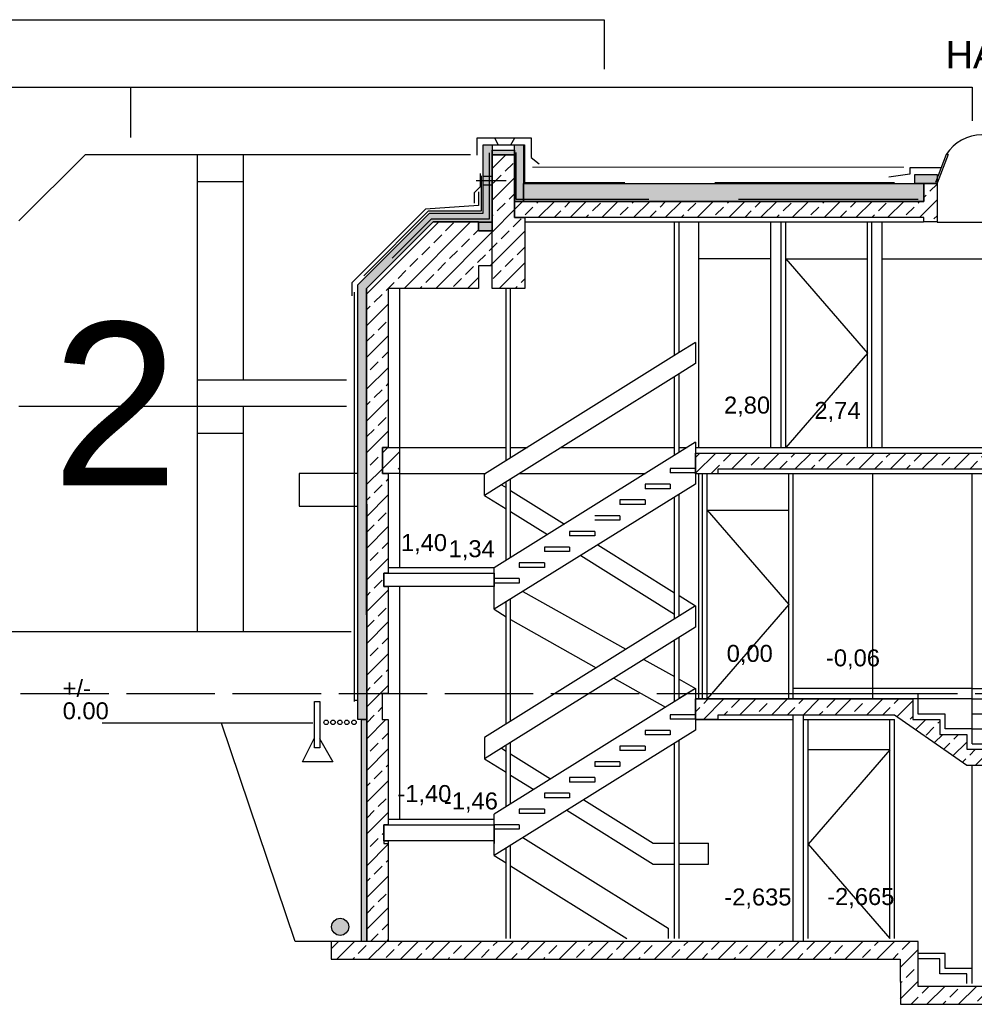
# Model space of a CAD drawing. Header units: metres. Extents: x -6.6 to 27.8, y 2.8 to 14.
# Tile 2 of 4: x 6.3 to 16.9, y 3.1 to 14. Entities that reach past the tile are written whole.
import ezdxf

# ---------------------------------------------------------------- set-up
doc = ezdxf.new("R2010")
doc.units = ezdxf.units.M
doc.linetypes.add('Linienart-2', pattern=[2.999816, 1.999869, -0.999947])
doc.linetypes.add('Linienart-4', pattern=[1.18103, 0.98419, -0.19684])
for name, color, linetype in [('003ARCH_A', 7, 'Continuous'), ('003TX_ML', 7, 'Continuous'), ('0ARA_TXT', 7, 'Continuous')]:
    doc.layers.add(name, color=color, linetype=linetype)
doc.styles.add('Arial Narrow', font='arial.ttf')
doc.styles.get("Standard").update_dxf_attribs({"font": 'arial.ttf'})
pattern_1 = [(45, (4.75812, 31.01766), (-0.1767767, 0.1767767), []), (45, (4.9349, 31.01766), (-0.1767767, 0.1767767), [0.125, -0.0625])]

msp = doc.modelspace()

# ---------------------------------------------------------------- hatches: boundary and pattern name
at = {"layer": '003ARCH_A', "linetype": 'Continuous', "lineweight": 0, "true_color": 0xdddddd}
for points in [[(10.8941, 11.7609), (10.1541, 11.0209), (10.1556, 6.224), (10.0556, 6.224), (10.0556, 11.0592), (10.8541, 11.8578), (11.4504, 11.8578), (11.4504, 12.6178), (11.5504, 12.6178), (11.5504, 11.7578), (11.399, 11.7578), (11.399, 11.7609)], [(10.8941, 11.7609), (10.1541, 11.0209), (10.1556, 6.224), (10.0556, 6.224), (10.0556, 11.0592), (10.8541, 11.8578), (11.4504, 11.8578), (11.4504, 12.6178), (11.5504, 12.6178), (11.5504, 11.7578), (11.399, 11.7578), (11.399, 11.7609)], [(11.8004, 12.6178), (11.9004, 12.6178), (11.9004, 11.9878), (11.8004, 11.9878)], [(11.8004, 12.6178), (11.9004, 12.6178), (11.9004, 11.9878), (11.8004, 11.9878)], [(11.5504, 12.5578), (11.8004, 12.5578), (11.8004, 12.5078), (11.5504, 12.5078)], [(11.5504, 12.5578), (11.8004, 12.5578), (11.8004, 12.5078), (11.5504, 12.5078)], [(16.2556, 12.2878), (16.5056, 12.2878), (16.5056, 12.1878), (16.2556, 12.1878)], [(16.2556, 12.2878), (16.5056, 12.2878), (16.5056, 12.1878), (16.2556, 12.1878)], [(11.9004, 12.1878), (16.3556, 12.1878), (16.3556, 11.9878), (11.9004, 11.9878)], [(11.9004, 12.1878), (16.3556, 12.1878), (16.3556, 11.9878), (11.9004, 11.9878)], [(11.399, 11.7578), (11.5504, 11.7578), (11.5504, 11.6609), (11.399, 11.6609)], [(11.399, 11.7578), (11.5504, 11.7578), (11.5504, 11.6609), (11.399, 11.6609)], [(10.0956, 6.224), (10.1556, 6.224), (10.1556, 3.7528), (10.0956, 3.7528)], [(10.0956, 6.224), (10.1556, 6.224), (10.1556, 3.7528), (10.0956, 3.7528)]]:
    msp.add_hatch(color=254, dxfattribs=at).paths.add_polyline_path(points)
at = {"layer": '003ARCH_A', "linetype": 'Continuous', "lineweight": 18, "true_color": 0xc0c0c0}
h = msp.add_hatch(dxfattribs=at)
h.set_pattern_fill('ANSI33_1', color=9, style=0, pattern_type=2)
h.set_pattern_definition(pattern_1)
h.paths.add_polyline_path([(11.5504, 12.5078), (11.8004, 12.5078), (11.8004, 11.9878), (11.8004, 11.8078), (11.9154, 11.8078), (11.914, 11.0209), (11.5504, 11.0178)])
h = msp.add_hatch(dxfattribs=at)
h.set_pattern_fill('ANSI33_1', color=9, style=0, pattern_type=2)
h.set_pattern_definition(pattern_1)
h.paths.add_polyline_path([(11.5504, 12.5078), (11.8004, 12.5078), (11.8004, 11.9878), (11.8004, 11.8078), (11.9154, 11.8078), (11.914, 11.0209), (11.5504, 11.0178)])
h = msp.add_hatch(dxfattribs=at)
h.set_pattern_fill('ANSI33_1', color=9, style=0, pattern_type=2)
h.set_pattern_definition(pattern_1)
h.paths.add_polyline_path([(16.5041, 11.7609), (16.3556, 11.7609), (16.3556, 11.8078), (11.8004, 11.8078), (11.8004, 11.9878), (16.3556, 11.9878), (16.3556, 12.1878), (16.5041, 12.1878)])
h = msp.add_hatch(dxfattribs=at)
h.set_pattern_fill('ANSI33_1', color=9, style=0, pattern_type=2)
h.set_pattern_definition(pattern_1)
h.paths.add_polyline_path([(16.5041, 11.7609), (16.3556, 11.7609), (16.3556, 11.8078), (11.8004, 11.8078), (11.8004, 11.9878), (16.3556, 11.9878), (16.3556, 12.1878), (16.5041, 12.1878)])
h = msp.add_hatch(dxfattribs=at)
h.set_pattern_fill('ANSI33_1', color=9, style=0, pattern_type=2)
h.set_pattern_definition(pattern_1)
h.paths.add_polyline_path([(11.399, 11.7578), (11.399, 11.6609), (11.549, 11.6609), (11.549, 11.2709), (11.399, 11.2709), (11.399, 11.0209), (10.3941, 11.0209), (10.3941, 9.2509), (10.331, 9.2509), (10.331, 8.9609), (10.3941, 8.9609), (10.3941, 7.8509), (10.3441, 7.8509), (10.3441, 7.7009), (10.3941, 7.7009), (10.3941, 6.5109), (10.328, 6.5109), (10.328, 6.2209), (10.3941, 6.2209), (10.3941, 5.0509), (10.3441, 5.0509), (10.3441, 4.8709), (10.3941, 4.8709), (10.3941, 3.7528), (10.1556, 3.7528), (10.1541, 11.0209), (10.8941, 11.7609), (11.399, 11.7609)])
h = msp.add_hatch(dxfattribs=at)
h.set_pattern_fill('ANSI33_1', color=9, style=0, pattern_type=2)
h.set_pattern_definition(pattern_1)
h.paths.add_polyline_path([(11.399, 11.7578), (11.399, 11.6609), (11.549, 11.6609), (11.549, 11.2709), (11.399, 11.2709), (11.399, 11.0209), (10.3941, 11.0209), (10.3941, 9.2509), (10.331, 9.2509), (10.331, 8.9609), (10.3941, 8.9609), (10.3941, 7.8509), (10.3441, 7.8509), (10.3441, 7.7009), (10.3941, 7.7009), (10.3941, 6.5109), (10.328, 6.5109), (10.328, 6.2209), (10.3941, 6.2209), (10.3941, 5.0509), (10.3441, 5.0509), (10.3441, 4.8709), (10.3941, 4.8709), (10.3941, 3.7528), (10.1556, 3.7528), (10.1541, 11.0209), (10.8941, 11.7609), (11.399, 11.7609)])
h = msp.add_hatch(dxfattribs=at)
h.set_pattern_fill('ANSI33_1', color=9, style=0, pattern_type=2)
h.set_pattern_definition(pattern_1)
h.paths.add_polyline_path([(10.331, 9.2509), (10.5191, 9.2509), (10.5191, 8.9609), (10.331, 8.9609)])
h = msp.add_hatch(dxfattribs=at)
h.set_pattern_fill('ANSI33_1', color=9, style=0, pattern_type=2)
h.set_pattern_definition(pattern_1)
h.paths.add_polyline_path([(10.331, 9.2509), (10.5191, 9.2509), (10.5191, 8.9609), (10.331, 8.9609)])
h = msp.add_hatch(dxfattribs=at)
h.set_pattern_fill('ANSI33_1', color=9, style=0, pattern_type=2)
h.set_pattern_definition(pattern_1)
h.paths.add_polyline_path([(14.0656, 8.9578), (13.8156, 8.9578), (13.8156, 9.1878), (21.7706, 9.1878), (21.7706, 9.0078), (14.0656, 9.0078)])
h = msp.add_hatch(dxfattribs=at)
h.set_pattern_fill('ANSI33_1', color=9, style=0, pattern_type=2)
h.set_pattern_definition(pattern_1)
h.paths.add_polyline_path([(14.0656, 8.9578), (13.8156, 8.9578), (13.8156, 9.1878), (21.7706, 9.1878), (21.7706, 9.0078), (14.0656, 9.0078)])
h = msp.add_hatch(dxfattribs=at)
h.set_pattern_fill('ANSI33_1', color=9, style=0, pattern_type=2)
h.set_pattern_definition(pattern_1)
h.paths.add_polyline_path([(14.0641, 6.2209), (13.8141, 6.2209), (13.8141, 6.4509), (16.2341, 6.4509), (16.2341, 6.2229), (16.5341, 6.2229), (16.5341, 6.0569), (16.8341, 6.0569), (16.8341, 5.8909), (21.7691, 5.8909), (21.7691, 5.7109), (16.8341, 5.7109), (16.0291, 6.2709), (14.0641, 6.2709)])
h = msp.add_hatch(dxfattribs=at)
h.set_pattern_fill('ANSI33_1', color=9, style=0, pattern_type=2)
h.set_pattern_definition(pattern_1)
h.paths.add_polyline_path([(14.0641, 6.2209), (13.8141, 6.2209), (13.8141, 6.4509), (16.2341, 6.4509), (16.2341, 6.2229), (16.5341, 6.2229), (16.5341, 6.0569), (16.8341, 6.0569), (16.8341, 5.8909), (21.7691, 5.8909), (21.7691, 5.7109), (16.8341, 5.7109), (16.0291, 6.2709), (14.0641, 6.2709)])
at = {"layer": '003ARCH_A', "linetype": 'Continuous', "lineweight": 0, "true_color": 0x848484}
h = msp.add_hatch(color=252, dxfattribs=at)
edge = h.paths.add_edge_path()
edge.add_arc((9.86, 3.915), 0.0951, 0, 360)
h = msp.add_hatch(color=252, dxfattribs=at)
edge = h.paths.add_edge_path()
edge.add_arc((9.86, 3.915), 0.0951, 0, 360)
at = {"layer": '003ARCH_A', "linetype": 'Continuous', "lineweight": 18, "true_color": 0xc0c0c0}
h = msp.add_hatch(dxfattribs=at)
h.set_pattern_fill('ANSI33_1', color=9, style=0, pattern_type=2)
h.set_pattern_definition(pattern_1)
h.paths.add_polyline_path([(9.7609, 3.7528), (9.7609, 3.5559), (16.0941, 3.5559), (16.0956, 3.0528), (22.3456, 3.0528), (22.3456, 3.2528), (16.2956, 3.2528), (16.2956, 3.7528)])
h = msp.add_hatch(dxfattribs=at)
h.set_pattern_fill('ANSI33_1', color=9, style=0, pattern_type=2)
h.set_pattern_definition(pattern_1)
h.paths.add_polyline_path([(9.7609, 3.7528), (9.7609, 3.5559), (16.0941, 3.5559), (16.0956, 3.0528), (22.3456, 3.0528), (22.3456, 3.2528), (16.2956, 3.2528), (16.2956, 3.7528)])

# ---------------------------------------------------------------- linework, layer by layer
at = {"layer": '003ARCH_A', "color": 7}
for p, q in [((5.0941, 14.0109), (12.7991, 14.0109)), ((5.0941, 14.0109), (12.7991, 14.0109)), ((12.7991, 14.0109), (12.7991, 13.4609)), ((12.7991, 14.0109), (12.7991, 13.4609)), ((5.0941, 13.2609), (7.5287, 13.2609)), ((5.0941, 13.2609), (7.5287, 13.2609)), ((7.5287, 13.2609), (16.8941, 13.2609)), ((7.5287, 12.6987), (7.5287, 13.2609)), ((7.5287, 13.2609), (16.8941, 13.2609)), ((7.5287, 12.6987), (7.5287, 13.2609)), ((16.8941, 13.2609), (16.8941, 12.8859)), ((16.8941, 13.2609), (16.8941, 12.8859)), ((6.2838, 11.7709), (7.0238, 12.5109)), ((6.2838, 11.7709), (7.0238, 12.5109)), ((7.0238, 12.5109), (11.3104, 12.5109)), ((7.0238, 12.5109), (7.5287, 12.5109)), ((7.0238, 12.5109), (11.3104, 12.5109)), ((7.0238, 12.5109), (7.5287, 12.5109)), ((8.2691, 12.5109), (8.2691, 7.2009)), ((8.2691, 12.5109), (8.2691, 7.2009)), ((8.7791, 12.5109), (8.7791, 10.0009)), ((8.7791, 12.5109), (8.7791, 10.0009)), ((16.6062, 12.5109), (16.4855, 12.1981)), ((16.6062, 12.5109), (16.4855, 12.1981)), ((16.6277, 12.5109), (16.5041, 12.1909)), ((16.6277, 12.5109), (16.5041, 12.1909)), ((16.6277, 12.5109), (16.6062, 12.5109)), ((16.6277, 12.5109), (16.6062, 12.5109)), ((8.2691, 12.2109), (8.7791, 12.2109)), ((8.2691, 12.2109), (8.7791, 12.2109)), ((11.372, 12.22), (11.706, 12.22)), ((11.372, 12.22), (11.706, 12.22)), ((11.914, 11.7609), (16.3541, 11.7609)), ((11.914, 11.7609), (16.3541, 11.7609)), ((13.5817, 10.274), (13.5817, 11.7609)), ((13.5817, 10.274), (13.5817, 11.7609)), ((13.6317, 10.3052), (13.6317, 11.7609)), ((13.6317, 10.3052), (13.6317, 11.7609)), ((13.8534, 9.2509), (13.8534, 11.7609)), ((13.8534, 9.2509), (13.8534, 11.7609)), ((14.6541, 9.2509), (14.6541, 11.7609)), ((14.6541, 9.2509), (14.6541, 11.7609)), ((14.7691, 9.2509), (14.7691, 11.7609)), ((14.7691, 9.2509), (14.7691, 11.7609)), ((14.8191, 9.2509), (14.8191, 11.7609)), ((14.8191, 9.2509), (14.8191, 11.7609)), ((15.7291, 9.2509), (15.7291, 11.7609)), ((15.7291, 9.2509), (15.7291, 11.7609)), ((15.7791, 9.2509), (15.7791, 11.7609)), ((15.7791, 9.2509), (15.7791, 11.7609)), ((15.8941, 9.2509), (15.8941, 11.7609)), ((15.8941, 9.2509), (15.8941, 11.7609)), ((16.5056, 11.7578), (17.5056, 11.7578)), ((16.5056, 11.7578), (17.5056, 11.7578)), ((14.6541, 11.3509), (13.8534, 11.3509)), ((14.6541, 11.3509), (13.8534, 11.3509)), ((14.8191, 11.3509), (15.7291, 11.3509)), ((14.8191, 11.3509), (15.7291, 10.3009)), ((14.8191, 11.3509), (15.7291, 11.3509)), ((14.8191, 11.3509), (15.7291, 10.3009)), ((15.8941, 11.3509), (17.6541, 11.3509)), ((15.8941, 11.3509), (17.6541, 11.3509)), ((10.0156, 10.98), (10.0156, 6.4213)), ((10.0156, 10.98), (10.0156, 6.4213)), ((10.5191, 11.0209), (10.5191, 7.9088)), ((10.5191, 11.0209), (10.5191, 7.9088)), ((11.7065, 9.102), (11.7065, 11.0209)), ((11.7065, 9.102), (11.7065, 11.0209)), ((11.7565, 9.1332), (11.7565, 11.0209)), ((11.7565, 9.1332), (11.7565, 11.0209)), ((13.8141, 10.4192), (13.6317, 10.3052)), ((13.8141, 10.4192), (13.6317, 10.3052)), ((13.8141, 10.4192), (13.8141, 10.1834)), ((13.8141, 10.4192), (13.8141, 10.1834)), ((13.6317, 10.3052), (11.4681, 8.953)), ((13.6317, 10.3052), (11.4681, 8.953)), ((15.7291, 10.3009), (14.8191, 9.2509)), ((15.7291, 10.3009), (14.8191, 9.2509)), ((13.8141, 10.1834), (13.6317, 10.0694)), ((13.8141, 10.1834), (13.6317, 10.0694)), ((13.8534, 9.2509), (13.8534, 10.1834)), ((13.8534, 9.2509), (13.8534, 10.1834)), ((8.2691, 10.0009), (9.9304, 10.0009)), ((8.2691, 10.0009), (9.9304, 10.0009)), ((13.6317, 10.0694), (11.7565, 8.8974)), ((13.6317, 10.0694), (11.7565, 8.8974)), ((13.5817, 9.1635), (13.5817, 10.0381)), ((13.5817, 9.1635), (13.5817, 10.0381)), ((13.6317, 9.1948), (13.6317, 10.0694)), ((13.6317, 9.1948), (13.6317, 10.0694)), ((6.2838, 9.7109), (9.9304, 9.7109)), ((6.2838, 9.7109), (9.9304, 9.7109)), ((8.7791, 9.7109), (8.7791, 7.2009)), ((8.7791, 9.7109), (8.7791, 7.2009)), ((8.2691, 9.4109), (8.7791, 9.4109)), ((8.2691, 9.4109), (8.7791, 9.4109)), ((10.5191, 9.2509), (11.7065, 9.2509)), ((10.5191, 9.2509), (11.7065, 9.2509)), ((13.8141, 9.3088), (11.5741, 7.9088)), ((13.8141, 9.3088), (11.5741, 7.9088)), ((11.7565, 9.2509), (11.9448, 9.2509)), ((11.7565, 9.2509), (11.9448, 9.2509)), ((12.3221, 9.2509), (13.5817, 9.2509)), ((12.3221, 9.2509), (13.5817, 9.2509)), ((13.6317, 9.2509), (13.7214, 9.2509)), ((13.6317, 9.2509), (13.7214, 9.2509)), ((13.8141, 9.3088), (13.8141, 8.8431)), ((13.8141, 9.3088), (13.8141, 8.8431)), ((13.8141, 9.2509), (18.7791, 9.2509)), ((13.8141, 9.2509), (18.7791, 9.2509)), ((13.8141, 9.0159), (13.5341, 9.0159)), ((13.5341, 9.0159), (13.5341, 8.9659)), ((13.8141, 9.0159), (13.5341, 9.0159)), ((13.5341, 9.0159), (13.5341, 8.9659)), ((13.8141, 9.0159), (13.8141, 8.9659)), ((13.8141, 9.0159), (13.8141, 8.9659)), ((10.0549, 8.9609), (9.4041, 8.9609)), ((9.4041, 8.9609), (9.4041, 8.5959)), ((10.0549, 8.9609), (9.4041, 8.9609)), ((9.4041, 8.9609), (9.4041, 8.5959)), ((10.5191, 8.9609), (11.4808, 8.9609)), ((10.5191, 8.9609), (11.4808, 8.9609)), ((11.4681, 8.7171), (11.4681, 8.9609)), ((11.4681, 8.7171), (11.4681, 8.9609)), ((11.7565, 8.8974), (11.4681, 8.7171)), ((11.7565, 8.8974), (11.4681, 8.7171)), ((11.7565, 8.0228), (11.7565, 8.8974)), ((11.7565, 8.0228), (11.7565, 8.8974)), ((11.8581, 8.9609), (13.2574, 8.9609)), ((11.8581, 8.9609), (13.2574, 8.9609)), ((13.8141, 8.9659), (13.5341, 8.9659)), ((13.8141, 8.9659), (13.5341, 8.9659)), ((13.8534, 6.4509), (13.8534, 8.9609)), ((13.8534, 6.4509), (13.8534, 8.9609)), ((13.8941, 6.4509), (13.8941, 8.9609)), ((13.8941, 6.4509), (13.8941, 8.9609)), ((13.9441, 6.4509), (13.9441, 8.9609)), ((13.9441, 6.4509), (13.9441, 8.9609)), ((14.0641, 8.9609), (21.5041, 8.9609)), ((14.0641, 8.9609), (21.5041, 8.9609)), ((14.8541, 6.4509), (14.8541, 8.9609)), ((14.8541, 6.4509), (14.8541, 8.9609)), ((14.9041, 6.4509), (14.9041, 8.9609)), ((14.9041, 6.4509), (14.9041, 8.9609)), ((15.7891, 6.4509), (15.7891, 8.9609)), ((15.7891, 6.4509), (15.7891, 8.9609)), ((16.8941, 6.1169), (16.8941, 8.9609)), ((16.8941, 6.1169), (16.8941, 8.9609)), ((13.8141, 8.8431), (11.5741, 7.4488)), ((13.8141, 8.8431), (11.5741, 7.4488)), ((11.6568, 8.835), (11.7065, 8.804)), ((11.6568, 8.835), (11.7065, 8.804)), ((11.7065, 7.9915), (11.7065, 8.8661)), ((11.7065, 7.9915), (11.7065, 8.8661)), ((11.7565, 8.7727), (12.3565, 8.3977)), ((11.7565, 8.7727), (12.3565, 8.3977)), ((13.5341, 8.8409), (13.2541, 8.8409)), ((13.2541, 8.8409), (13.2541, 8.7909)), ((13.5341, 8.8409), (13.2541, 8.8409)), ((13.2541, 8.8409), (13.2541, 8.7909)), ((13.5341, 8.7909), (13.2541, 8.7909)), ((13.5341, 8.7909), (13.2541, 8.7909)), ((13.5341, 8.8409), (13.5341, 8.7909)), ((13.5341, 8.8409), (13.5341, 8.7909)), ((11.4681, 8.7171), (11.7065, 8.5681)), ((11.4681, 8.7171), (11.7065, 8.5681)), ((13.2541, 8.6659), (12.9741, 8.6659)), ((12.9741, 8.6659), (12.9741, 8.6159)), ((13.2541, 8.6659), (12.9741, 8.6659)), ((12.9741, 8.6659), (12.9741, 8.6159)), ((13.2541, 8.6659), (13.2541, 8.6159)), ((13.2541, 8.6659), (13.2541, 8.6159)), ((13.5817, 7.3415), (13.5817, 8.6984)), ((13.5817, 7.3415), (13.5817, 8.6984)), ((13.6317, 7.3727), (13.6317, 8.7295)), ((13.6317, 7.3727), (13.6317, 8.7295)), ((9.4041, 8.5959), (10.0548, 8.5959)), ((9.4041, 8.5959), (10.0548, 8.5959)), ((13.2541, 8.6159), (12.9741, 8.6159)), ((13.2541, 8.6159), (12.9741, 8.6159)), ((13.9441, 8.5509), (14.8541, 8.5509)), ((13.9441, 8.5509), (14.8541, 7.5009)), ((13.9441, 8.5509), (14.8541, 8.5509)), ((13.9441, 8.5509), (14.8541, 7.5009)), ((11.7565, 8.5369), (12.1678, 8.2798)), ((11.7565, 8.5369), (12.1678, 8.2798)), ((12.9741, 8.4909), (12.6941, 8.4909)), ((12.9741, 8.4909), (12.6941, 8.4909)), ((12.9741, 8.4409), (12.6941, 8.4409)), ((12.9741, 8.4409), (12.6941, 8.4409)), ((12.9741, 8.4909), (12.9741, 8.4409)), ((12.9741, 8.4909), (12.9741, 8.4409)), ((12.6941, 8.3159), (12.4141, 8.3159)), ((12.4141, 8.3159), (12.4141, 8.2659)), ((12.6941, 8.3159), (12.4141, 8.3159)), ((12.4141, 8.3159), (12.4141, 8.2659)), ((12.6941, 8.2659), (12.4141, 8.2659)), ((12.6941, 8.2659), (12.4141, 8.2659)), ((12.6941, 8.3159), (12.6941, 8.2659)), ((12.6941, 8.3159), (12.6941, 8.2659)), ((12.4141, 8.1409), (12.1341, 8.1409)), ((12.1341, 8.1409), (12.1341, 8.0909)), ((12.4141, 8.1409), (12.1341, 8.1409)), ((12.1341, 8.1409), (12.1341, 8.0909)), ((12.4141, 8.1409), (12.4141, 8.0909)), ((12.4141, 8.1409), (12.4141, 8.0909)), ((12.7268, 8.1663), (13.5817, 7.632)), ((12.7268, 8.1663), (13.5817, 7.632)), ((12.4141, 8.0909), (12.1341, 8.0909)), ((12.4141, 8.0909), (12.1341, 8.0909)), ((12.5378, 8.0486), (13.5817, 7.3961)), ((12.5378, 8.0486), (13.5817, 7.3961)), ((11.5741, 7.9088), (10.3941, 7.9088)), ((11.5741, 7.9088), (10.3941, 7.9088)), ((11.5741, 7.4488), (11.5741, 7.9088)), ((11.5741, 7.4488), (11.5741, 7.9088)), ((12.1341, 7.9659), (11.8541, 7.9659)), ((11.8541, 7.9659), (11.8541, 7.9159)), ((12.1341, 7.9659), (11.8541, 7.9659)), ((11.8541, 7.9659), (11.8541, 7.9159)), ((12.1341, 7.9159), (11.8541, 7.9159)), ((12.1341, 7.9159), (11.8541, 7.9159)), ((12.1341, 7.9659), (12.1341, 7.9159)), ((12.1341, 7.9659), (12.1341, 7.9159)), ((11.8541, 7.7909), (11.5741, 7.7909)), ((11.5741, 7.7909), (11.5741, 7.7409)), ((11.8541, 7.7909), (11.5741, 7.7909)), ((11.5741, 7.7909), (11.5741, 7.7409)), ((11.8541, 7.7909), (11.8541, 7.7409)), ((11.8541, 7.7909), (11.8541, 7.7409)), ((10.5191, 7.7009), (10.5191, 5.1109)), ((10.5191, 7.7009), (10.5191, 5.1109)), ((11.8541, 7.7409), (11.5741, 7.7409)), ((11.8541, 7.7409), (11.5741, 7.7409)), ((11.7565, 6.2007), (11.7565, 7.5623)), ((11.7565, 6.2007), (11.7565, 7.5623)), ((11.8948, 7.6484), (13.0411, 7.0036)), ((11.8948, 7.6484), (13.0411, 7.0036)), ((13.6317, 7.6007), (13.8141, 7.4867)), ((13.6317, 7.6007), (13.8141, 7.4867)), ((13.8141, 7.4867), (11.4681, 6.0205)), ((13.8141, 7.4867), (11.4681, 6.0205)), ((11.7065, 6.1695), (11.7065, 7.5312)), ((11.7065, 6.1695), (11.7065, 7.5312)), ((13.8141, 7.4867), (13.8141, 7.2509)), ((13.8141, 7.4867), (13.8141, 7.2509)), ((14.8541, 7.5009), (13.9441, 6.4509)), ((14.8541, 7.5009), (13.9441, 6.4509)), ((11.5741, 7.4488), (11.7065, 7.366)), ((11.5741, 7.4488), (11.7065, 7.366)), ((11.7565, 7.3348), (12.7095, 6.7963)), ((11.7565, 7.3348), (12.7095, 6.7963)), ((13.8141, 7.2509), (11.7565, 5.9649)), ((13.8141, 7.2509), (11.7565, 5.9649)), ((3.9075, 7.2009), (9.9804, 7.2009)), ((3.9075, 7.2009), (9.9804, 7.2009)), ((13.6317, 6.4509), (13.6317, 7.1369)), ((13.6317, 6.4509), (13.6317, 7.1369)), ((13.5817, 6.4235), (13.5817, 7.1056)), ((13.5817, 6.4235), (13.5817, 7.1056)), ((13.2397, 6.8919), (13.5817, 6.6995)), ((13.2397, 6.8919), (13.5817, 6.6995)), ((12.9077, 6.6843), (13.4809, 6.3605)), ((12.9077, 6.6843), (13.4809, 6.3605)), ((13.6317, 6.6714), (13.8141, 6.5688)), ((13.6317, 6.6714), (13.8141, 6.5688)), ((13.8141, 6.5688), (11.5741, 5.1688)), ((13.8141, 6.5688), (11.5741, 5.1688)), ((13.8141, 6.5688), (13.6445, 6.4628)), ((13.8141, 6.5688), (13.6445, 6.4628)), ((13.8141, 6.5688), (13.8141, 6.1031)), ((13.8141, 6.5688), (13.8141, 6.1031)), ((13.8141, 6.5109), (16.2941, 6.5109)), ((13.8141, 6.5109), (16.2941, 6.5109)), ((15.7891, 6.5659), (14.9041, 6.5659)), ((15.7891, 6.5659), (14.9041, 6.5659)), ((16.8941, 6.5659), (15.7891, 6.5659)), ((16.8941, 6.5659), (15.7891, 6.5659)), ((16.2941, 6.2829), (16.2941, 6.5109)), ((16.2941, 6.2829), (16.2941, 6.5109)), ((16.8941, 6.5659), (20.1541, 6.5659)), ((16.8941, 6.5659), (20.1541, 6.5659)), ((10.0156, 6.4388), (10.0556, 6.4388)), ((10.0156, 6.4388), (10.0556, 6.4388)), ((16.2941, 6.4509), (13.8141, 6.4509)), ((16.2941, 6.4509), (13.8141, 6.4509)), ((16.8941, 6.4509), (16.2941, 6.4509)), ((16.8941, 6.4509), (16.2941, 6.4509)), ((16.8941, 6.4509), (21.6541, 6.4509)), ((16.8941, 6.4509), (21.6541, 6.4509)), ((13.8141, 6.2759), (13.5341, 6.2759)), ((13.5341, 6.2759), (13.5341, 6.2259)), ((13.8141, 6.2759), (13.5341, 6.2759)), ((13.5341, 6.2759), (13.5341, 6.2259)), ((14.9041, 3.7559), (14.9041, 6.2709)), ((14.9041, 3.7559), (14.9041, 6.2709)), ((15.0191, 3.7559), (15.0191, 6.2709)), ((15.0191, 3.7559), (15.0191, 6.2709)), ((16.5941, 6.2829), (16.2941, 6.2829)), ((16.5941, 6.2829), (16.2941, 6.2829)), ((16.5941, 6.1169), (16.5941, 6.2829)), ((16.5941, 6.1169), (16.5941, 6.2829)), ((16.8941, 6.2849), (17.9041, 6.2849)), ((16.8941, 6.2849), (17.9041, 6.2849)), ((9.554, 6.1829), (7.2114, 6.1829)), ((9.554, 6.1829), (7.2114, 6.1829)), ((13.8141, 6.2259), (13.5341, 6.2259)), ((13.8141, 6.2259), (13.5341, 6.2259)), ((13.8141, 6.2209), (14.9041, 6.2209)), ((13.8141, 6.2209), (14.9041, 6.2209)), ((15.0191, 6.2209), (16.0291, 6.2209)), ((15.0191, 6.2209), (16.0291, 6.2209)), ((15.0691, 3.7859), (15.0691, 6.2209)), ((15.0691, 3.7859), (15.0691, 6.2209)), ((15.9791, 3.7859), (15.9791, 6.2209)), ((15.9791, 3.7859), (15.9791, 6.2209)), ((16.0291, 3.7859), (16.0291, 6.2209)), ((16.0291, 3.7859), (16.0291, 6.2209)), ((13.8141, 6.1031), (11.5741, 4.7088)), ((13.8141, 6.1031), (11.5741, 4.7088)), ((13.5341, 6.1009), (13.2541, 6.1009)), ((13.2541, 6.1009), (13.2541, 6.0509)), ((13.5341, 6.1009), (13.2541, 6.1009)), ((13.2541, 6.1009), (13.2541, 6.0509)), ((13.5341, 6.0509), (13.2541, 6.0509)), ((13.5341, 6.0509), (13.2541, 6.0509)), ((13.5341, 6.1009), (13.5341, 6.0509)), ((13.5341, 6.1009), (13.5341, 6.0509)), ((16.8941, 6.1169), (16.5941, 6.1169)), ((16.8941, 6.1169), (16.5941, 6.1169)), ((16.8941, 6.1189), (17.9041, 6.1189)), ((16.8941, 6.1189), (17.9041, 6.1189)), ((16.8941, 5.9509), (16.8941, 6.1169)), ((16.8941, 5.9509), (16.8941, 6.1169)), ((11.4681, 6.0205), (11.4681, 5.7846)), ((11.4681, 6.0205), (11.4681, 5.7846)), ((11.7565, 5.9649), (11.4681, 5.7846)), ((11.7565, 5.9649), (11.4681, 5.7846)), ((11.7065, 5.2574), (11.7065, 5.9336)), ((11.7065, 5.2574), (11.7065, 5.9336)), ((11.7565, 5.2863), (11.7565, 5.9649)), ((11.7565, 5.2863), (11.7565, 5.9649)), ((13.2541, 5.9259), (12.9741, 5.9259)), ((12.9741, 5.9259), (12.9741, 5.8759)), ((13.2541, 5.9259), (12.9741, 5.9259)), ((12.9741, 5.9259), (12.9741, 5.8759)), ((13.2541, 5.9259), (13.2541, 5.8759)), ((13.2541, 5.9259), (13.2541, 5.8759)), ((13.5817, 3.7859), (13.5817, 5.9584)), ((13.5817, 3.7859), (13.5817, 5.9584)), ((13.6317, 3.7859), (13.6317, 5.9895)), ((13.6317, 3.7859), (13.6317, 5.9895)), ((16.8941, 5.9509), (21.7691, 5.9509)), ((16.8941, 5.9509), (21.7691, 5.9509)), ((11.6568, 5.9025), (11.7065, 5.8715)), ((11.6568, 5.9025), (11.7065, 5.8715)), ((11.7565, 5.8402), (12.2025, 5.5615)), ((11.7565, 5.8402), (12.2025, 5.5615)), ((13.2541, 5.8759), (12.9741, 5.8759)), ((13.2541, 5.8759), (12.9741, 5.8759)), ((15.9791, 5.8859), (15.0691, 4.8359)), ((15.9791, 5.8859), (15.0691, 5.8859)), ((15.9791, 5.8859), (15.0691, 4.8359)), ((15.9791, 5.8859), (15.0691, 5.8859)), ((11.4681, 5.7846), (11.7065, 5.6356)), ((11.4681, 5.7846), (11.7065, 5.6356)), ((12.9741, 5.7509), (12.6941, 5.7509)), ((12.6941, 5.7509), (12.6941, 5.7009)), ((12.9741, 5.7509), (12.6941, 5.7509)), ((12.6941, 5.7509), (12.6941, 5.7009)), ((12.9741, 5.7009), (12.6941, 5.7009)), ((12.9741, 5.7009), (12.6941, 5.7009)), ((12.9741, 5.7509), (12.9741, 5.7009)), ((12.9741, 5.7509), (12.9741, 5.7009)), ((16.8941, 3.4519), (16.8941, 5.7109)), ((16.8941, 3.4519), (16.8941, 5.7109)), ((11.7565, 5.6044), (12.0138, 5.4436)), ((11.7565, 5.6044), (12.0138, 5.4436)), ((12.6941, 5.5759), (12.4141, 5.5759)), ((12.4141, 5.5759), (12.4141, 5.5259)), ((12.6941, 5.5759), (12.4141, 5.5759)), ((12.4141, 5.5759), (12.4141, 5.5259)), ((12.6941, 5.5259), (12.4141, 5.5259)), ((12.6941, 5.5259), (12.4141, 5.5259)), ((12.6941, 5.5759), (12.6941, 5.5259)), ((12.6941, 5.5759), (12.6941, 5.5259)), ((12.4141, 5.4009), (12.1341, 5.4009)), ((12.1341, 5.4009), (12.1341, 5.3509)), ((12.4141, 5.4009), (12.1341, 5.4009)), ((12.1341, 5.4009), (12.1341, 5.3509)), ((12.4141, 5.4009), (12.4141, 5.3509)), ((12.4141, 5.4009), (12.4141, 5.3509)), ((12.4141, 5.3509), (12.1341, 5.3509)), ((12.4141, 5.3509), (12.1341, 5.3509)), ((12.5725, 5.3302), (13.3441, 4.848)), ((12.5725, 5.3302), (13.3441, 4.848)), ((11.5741, 4.7088), (11.5741, 5.1688)), ((11.5741, 4.7088), (11.5741, 5.1688)), ((12.1341, 5.2259), (11.8541, 5.2259)), ((11.8541, 5.2259), (11.8541, 5.1759)), ((12.1341, 5.2259), (11.8541, 5.2259)), ((11.8541, 5.2259), (11.8541, 5.1759)), ((12.1341, 5.1759), (11.8541, 5.1759)), ((12.1341, 5.1759), (11.8541, 5.1759)), ((12.1341, 5.2259), (12.1341, 5.1759)), ((12.1341, 5.2259), (12.1341, 5.1759)), ((12.3834, 5.2125), (13.3441, 4.6121)), ((12.3834, 5.2125), (13.3441, 4.6121)), ((11.5741, 5.1109), (10.3941, 5.1109)), ((11.5741, 5.1109), (10.3941, 5.1109)), ((11.8541, 5.0509), (11.5741, 5.0509)), ((11.5741, 5.0509), (11.5741, 5.0009)), ((11.8541, 5.0509), (11.5741, 5.0509)), ((11.5741, 5.0509), (11.5741, 5.0009)), ((11.8541, 5.0509), (11.8541, 5.0009)), ((11.8541, 5.0509), (11.8541, 5.0009)), ((10.3441, 4.9909), (10.3441, 4.8409)), ((10.3441, 4.9909), (10.3441, 4.8409)), ((11.8541, 5.0009), (11.5741, 5.0009)), ((11.8541, 5.0009), (11.5741, 5.0009)), ((11.5741, 4.9909), (11.5741, 4.8409)), ((11.5741, 4.9909), (11.5741, 4.8409)), ((10.3441, 4.8409), (10.3941, 4.8409)), ((10.3441, 4.8409), (10.3941, 4.8409)), ((11.7565, 3.7859), (11.7565, 4.8223)), ((11.7565, 3.7859), (11.7565, 4.8223)), ((11.8948, 4.9084), (13.5095, 3.8992)), ((11.8948, 4.9084), (13.5095, 3.8992)), ((13.3441, 4.848), (13.5817, 4.848)), ((13.3441, 4.848), (13.5817, 4.848)), ((13.6317, 4.848), (13.959, 4.848)), ((13.6317, 4.848), (13.959, 4.848)), ((13.959, 4.6121), (13.959, 4.848)), ((13.959, 4.6121), (13.959, 4.848)), ((15.0691, 4.8359), (15.9791, 3.7859)), ((15.0691, 4.8359), (15.9791, 3.7859)), ((11.7065, 3.7859), (11.7065, 4.7912)), ((11.7065, 3.7859), (11.7065, 4.7912)), ((11.5741, 4.7088), (11.7065, 4.626)), ((11.5741, 4.7088), (11.7065, 4.626)), ((13.3441, 4.6121), (13.5817, 4.6121)), ((13.3441, 4.6121), (13.5817, 4.6121)), ((13.6317, 4.6121), (13.959, 4.6121)), ((13.6317, 4.6121), (13.959, 4.6121)), ((11.7565, 4.5948), (13.0508, 3.7859)), ((11.7565, 4.5948), (13.0508, 3.7859)), ((13.5095, 3.8992), (13.5095, 3.7859)), ((13.5095, 3.8992), (13.5095, 3.7859)), ((16.5941, 3.6179), (16.2941, 3.6179)), ((16.5941, 3.6179), (16.2941, 3.6179)), ((16.5941, 3.4519), (16.5941, 3.6179)), ((16.5941, 3.4519), (16.5941, 3.6179)), ((16.5341, 3.5579), (16.2941, 3.5579)), ((16.5341, 3.5579), (16.2941, 3.5579)), ((16.5341, 3.3919), (16.5341, 3.5579)), ((16.5341, 3.3919), (16.5341, 3.5579)), ((16.8941, 3.4519), (16.5941, 3.4519)), ((16.8941, 3.4519), (16.5941, 3.4519)), ((16.8941, 3.2859), (16.8941, 3.4519)), ((16.8941, 3.2859), (16.8941, 3.4519)), ((16.8341, 3.3919), (16.5341, 3.3919)), ((16.8341, 3.3919), (16.5341, 3.3919)), ((16.8341, 3.2859), (16.8341, 3.3919)), ((16.8341, 3.2859), (16.8341, 3.3919))]:
    msp.add_line(p, q, dxfattribs=at)
at = {"layer": '003ARCH_A', "color": 7, "linetype": 'Continuous', "lineweight": 18}
msp.add_line((11.9997, 12.3678), (16.135, 12.3678), dxfattribs=at)
msp.add_line((11.9997, 12.3678), (16.135, 12.3678), dxfattribs=at)
at = {"layer": '003ARCH_A', "color": 7, "flags": 128}
for points in [[(10.8941, 11.7609), (10.1541, 11.0209), (10.1556, 6.224), (10.0556, 6.224), (10.0556, 11.0592), (10.8541, 11.8578), (11.4504, 11.8578), (11.4504, 12.6178), (11.5504, 12.6178), (11.5504, 11.7578), (11.399, 11.7578), (11.399, 11.7609)], [(10.8941, 11.7609), (10.1541, 11.0209), (10.1556, 6.224), (10.0556, 6.224), (10.0556, 11.0592), (10.8541, 11.8578), (11.4504, 11.8578), (11.4504, 12.6178), (11.5504, 12.6178), (11.5504, 11.7578), (11.399, 11.7578), (11.399, 11.7609)], [(11.8004, 12.6178), (11.9004, 12.6178), (11.9004, 11.9878), (11.8004, 11.9878)], [(11.8004, 12.6178), (11.9004, 12.6178), (11.9004, 11.9878), (11.8004, 11.9878)], [(11.5504, 12.5578), (11.8004, 12.5578), (11.8004, 12.5078), (11.5504, 12.5078)], [(11.5504, 12.5578), (11.8004, 12.5578), (11.8004, 12.5078), (11.5504, 12.5078)], [(11.5504, 12.5078), (11.8004, 12.5078), (11.8004, 11.9878), (11.8004, 11.8078), (11.9154, 11.8078), (11.914, 11.0209), (11.5504, 11.0178)], [(11.5504, 12.5078), (11.8004, 12.5078), (11.8004, 11.9878), (11.8004, 11.8078), (11.9154, 11.8078), (11.914, 11.0209), (11.5504, 11.0178)], [(11.5504, 12.5078), (11.8004, 12.5078), (11.8004, 11.9878), (11.8004, 11.8078), (11.9154, 11.8078), (11.914, 11.0209), (11.5504, 11.0178)], [(11.5504, 12.5078), (11.8004, 12.5078), (11.8004, 11.9878), (11.8004, 11.8078), (11.9154, 11.8078), (11.914, 11.0209), (11.5504, 11.0178)], [(11.5504, 12.5078), (11.8004, 12.5078), (11.8004, 11.9878), (11.8004, 11.8078), (11.9154, 11.8078), (11.914, 11.0209), (11.5504, 11.0178)], [(11.5504, 12.5078), (11.8004, 12.5078), (11.8004, 11.9878), (11.8004, 11.8078), (11.9154, 11.8078), (11.914, 11.0209), (11.5504, 11.0178)], [(16.2556, 12.2878), (16.5056, 12.2878), (16.5056, 12.1878), (16.2556, 12.1878)], [(16.2556, 12.2878), (16.5056, 12.2878), (16.5056, 12.1878), (16.2556, 12.1878)], [(11.4504, 12.2688), (11.5504, 12.2688), (11.5504, 12.1688), (11.4504, 12.1688)], [(11.4504, 12.2688), (11.5504, 12.2688), (11.5504, 12.1688), (11.4504, 12.1688)], [(16.5041, 11.7609), (16.3556, 11.7609), (16.3556, 11.8078), (11.8004, 11.8078), (11.8004, 11.9878), (16.3556, 11.9878), (16.3556, 12.1878), (16.5041, 12.1878)], [(16.5041, 11.7609), (16.3556, 11.7609), (16.3556, 11.8078), (11.8004, 11.8078), (11.8004, 11.9878), (16.3556, 11.9878), (16.3556, 12.1878), (16.5041, 12.1878)], [(11.9004, 12.1878), (16.3556, 12.1878), (16.3556, 11.9878), (11.9004, 11.9878)], [(11.9004, 12.1878), (16.3556, 12.1878), (16.3556, 11.9878), (11.9004, 11.9878)], [(11.399, 11.7578), (11.5504, 11.7578), (11.5504, 11.6609), (11.399, 11.6609)], [(11.399, 11.7578), (11.5504, 11.7578), (11.5504, 11.6609), (11.399, 11.6609)], [(10.331, 9.2509), (10.5191, 9.2509), (10.5191, 8.9609), (10.331, 8.9609)], [(10.331, 9.2509), (10.5191, 9.2509), (10.5191, 8.9609), (10.331, 8.9609)], [(14.0656, 8.9578), (13.8156, 8.9578), (13.8156, 9.1878), (21.7706, 9.1878), (21.7706, 9.0078), (14.0656, 9.0078)], [(14.0656, 8.9578), (13.8156, 8.9578), (13.8156, 9.1878), (21.7706, 9.1878), (21.7706, 9.0078), (14.0656, 9.0078)], [(10.3441, 7.8509), (11.5741, 7.8509), (11.5741, 7.7009), (10.3441, 7.7009)], [(10.3441, 7.8509), (11.5741, 7.8509), (11.5741, 7.7009), (10.3441, 7.7009)], [(9.5727, 6.4213), (9.6327, 6.4213), (9.6327, 5.9083), (9.5727, 5.9083)], [(9.5727, 6.4213), (9.6327, 6.4213), (9.6327, 5.9083), (9.5727, 5.9083)], [(14.0641, 6.2209), (13.8141, 6.2209), (13.8141, 6.4509), (16.2341, 6.4509), (16.2341, 6.2229), (16.5341, 6.2229), (16.5341, 6.0569), (16.8341, 6.0569), (16.8341, 5.8909), (21.7691, 5.8909), (21.7691, 5.7109), (16.8341, 5.7109), (16.0291, 6.2709), (14.0641, 6.2709)], [(14.0641, 6.2209), (13.8141, 6.2209), (13.8141, 6.4509), (16.2341, 6.4509), (16.2341, 6.2229), (16.5341, 6.2229), (16.5341, 6.0569), (16.8341, 6.0569), (16.8341, 5.8909), (21.7691, 5.8909), (21.7691, 5.7109), (16.8341, 5.7109), (16.0291, 6.2709), (14.0641, 6.2709)], [(10.0956, 6.224), (10.1556, 6.224), (10.1556, 3.7528), (10.0956, 3.7528)], [(10.0956, 6.224), (10.1556, 6.224), (10.1556, 3.7528), (10.0956, 3.7528)], [(10.3441, 5.0509), (11.5741, 5.0509), (11.5741, 4.8709), (10.3441, 4.8709)], [(10.3441, 5.0509), (11.5741, 5.0509), (11.5741, 4.8709), (10.3441, 4.8709)], [(9.7609, 3.7528), (9.7609, 3.5559), (16.0941, 3.5559), (16.0956, 3.0528), (22.3456, 3.0528), (22.3456, 3.2528), (16.2956, 3.2528), (16.2956, 3.7528)], [(9.7609, 3.7528), (9.7609, 3.5559), (16.0941, 3.5559), (16.0956, 3.0528), (22.3456, 3.0528), (22.3456, 3.2528), (16.2956, 3.2528), (16.2956, 3.7528)]]:
    msp.add_lwpolyline(points, close=True, dxfattribs=at)
for points in [[(11.3858, 12.5043), (11.3858, 12.6943), (11.9858, 12.6943), (11.9858, 12.4777), (12.0764, 12.4079)], [(11.3858, 12.5043), (11.3858, 12.6943), (11.9858, 12.6943), (11.9858, 12.4777), (12.0764, 12.4079)], [(11.418, 12.3), (11.418, 12.152), (11.35, 12.084), (11.35, 11.968)], [(11.418, 12.3), (11.418, 12.152), (11.35, 12.084), (11.35, 11.968)], [(16.5463, 12.3639), (16.2013, 12.3639), (16.2013, 12.2899), (15.9678, 12.2584)], [(16.5463, 12.3639), (16.2013, 12.3639), (16.2013, 12.2899), (15.9678, 12.2584)], [(11.3982, 12.0968), (11.3982, 11.9418), (10.8102, 11.9038), (9.9882, 11.0818), (9.9882, 10.9358)], [(11.3982, 12.0968), (11.3982, 11.9418), (10.8102, 11.9038), (9.9882, 11.0818), (9.9882, 10.9358)], [(11.399, 11.7578), (11.399, 11.6609), (11.549, 11.6609), (11.549, 11.2709), (11.399, 11.2709), (11.399, 11.0209), (10.3941, 11.0209), (10.3941, 9.2509), (10.331, 9.2509), (10.331, 8.9609), (10.3941, 8.9609), (10.3941, 7.8509), (10.3441, 7.8509), (10.3441, 7.7009), (10.3941, 7.7009), (10.3941, 6.5109), (10.328, 6.5109), (10.328, 6.2209), (10.3941, 6.2209), (10.3941, 5.0509), (10.3441, 5.0509), (10.3441, 4.8709), (10.3941, 4.8709), (10.3941, 3.7528), (10.1556, 3.7528), (10.1541, 11.0209), (10.8941, 11.7609), (11.399, 11.7609)], [(11.399, 11.7578), (11.399, 11.6609), (11.549, 11.6609), (11.549, 11.2709), (11.399, 11.2709), (11.399, 11.0209), (10.3941, 11.0209), (10.3941, 9.2509), (10.331, 9.2509), (10.331, 8.9609), (10.3941, 8.9609), (10.3941, 7.8509), (10.3441, 7.8509), (10.3441, 7.7009), (10.3941, 7.7009), (10.3941, 6.5109), (10.328, 6.5109), (10.328, 6.2209), (10.3941, 6.2209), (10.3941, 5.0509), (10.3441, 5.0509), (10.3441, 4.8709), (10.3941, 4.8709), (10.3941, 3.7528), (10.1556, 3.7528), (10.1541, 11.0209), (10.8941, 11.7609), (11.399, 11.7609)], [(11.399, 11.7578), (11.399, 11.6609), (11.549, 11.6609), (11.549, 11.2709), (11.399, 11.2709), (11.399, 11.0209), (10.3941, 11.0209), (10.3941, 9.2509), (10.331, 9.2509), (10.331, 8.9609), (10.3941, 8.9609), (10.3941, 7.8509), (10.3441, 7.8509), (10.3441, 7.7009), (10.3941, 7.7009), (10.3941, 6.5109), (10.328, 6.5109), (10.328, 6.2209), (10.3941, 6.2209), (10.3941, 5.0509), (10.3441, 5.0509), (10.3441, 4.8709), (10.3941, 4.8709), (10.3941, 3.7528), (10.1556, 3.7528), (10.1541, 11.0209), (10.8941, 11.7609), (11.399, 11.7609)], [(11.399, 11.7578), (11.399, 11.6609), (11.549, 11.6609), (11.549, 11.2709), (11.399, 11.2709), (11.399, 11.0209), (10.3941, 11.0209), (10.3941, 9.2509), (10.331, 9.2509), (10.331, 8.9609), (10.3941, 8.9609), (10.3941, 7.8509), (10.3441, 7.8509), (10.3441, 7.7009), (10.3941, 7.7009), (10.3941, 6.5109), (10.328, 6.5109), (10.328, 6.2209), (10.3941, 6.2209), (10.3941, 5.0509), (10.3441, 5.0509), (10.3441, 4.8709), (10.3941, 4.8709), (10.3941, 3.7528), (10.1556, 3.7528), (10.1541, 11.0209), (10.8941, 11.7609), (11.399, 11.7609)], [(11.399, 11.7578), (11.399, 11.6609), (11.549, 11.6609), (11.549, 11.2709), (11.399, 11.2709), (11.399, 11.0209), (10.3941, 11.0209), (10.3941, 9.2509), (10.331, 9.2509), (10.331, 8.9609), (10.3941, 8.9609), (10.3941, 7.8509), (10.3441, 7.8509), (10.3441, 7.7009), (10.3941, 7.7009), (10.3941, 6.5109), (10.328, 6.5109), (10.328, 6.2209), (10.3941, 6.2209), (10.3941, 5.0509), (10.3441, 5.0509), (10.3441, 4.8709), (10.3941, 4.8709), (10.3941, 3.7528), (10.1556, 3.7528), (10.1541, 11.0209), (10.8941, 11.7609), (11.399, 11.7609)], [(11.399, 11.7578), (11.399, 11.6609), (11.549, 11.6609), (11.549, 11.2709), (11.399, 11.2709), (11.399, 11.0209), (10.3941, 11.0209), (10.3941, 9.2509), (10.331, 9.2509), (10.331, 8.9609), (10.3941, 8.9609), (10.3941, 7.8509), (10.3441, 7.8509), (10.3441, 7.7009), (10.3941, 7.7009), (10.3941, 6.5109), (10.328, 6.5109), (10.328, 6.2209), (10.3941, 6.2209), (10.3941, 5.0509), (10.3441, 5.0509), (10.3441, 4.8709), (10.3941, 4.8709), (10.3941, 3.7528), (10.1556, 3.7528), (10.1541, 11.0209), (10.8941, 11.7609), (11.399, 11.7609)], [(9.7609, 3.7528), (9.36, 3.7528), (8.54, 6.1829)], [(9.7609, 3.7528), (9.36, 3.7528), (8.54, 6.1829)], [(9.6287, 6.01), (9.7788, 5.75), (9.4408, 5.75), (9.5687, 6.01)], [(9.6287, 6.01), (9.7788, 5.75), (9.4408, 5.75), (9.5687, 6.01)]]:
    msp.add_lwpolyline(points, dxfattribs=at)
at = {"layer": '003ARCH_A', "color": 7, "linetype": 'Linienart-2', "flags": 128}
for points in [[(11.4504, 12.6178), (11.9104, 12.6178), (11.9104, 12.1978), (16.2456, 12.1978), (16.2456, 12.2978), (16.5132, 12.2978), (16.5365, 12.3581)], [(11.4504, 12.6178), (11.9104, 12.6178), (11.9104, 12.1978), (16.2456, 12.1978), (16.2456, 12.2978), (16.5132, 12.2978), (16.5365, 12.3581)], [(11.5201, 12.5283), (11.5201, 11.7905), (10.8719, 11.7905), (10.119, 11.0377), (10.119, 10.7673)], [(11.5201, 12.5283), (11.5201, 11.7905), (10.8719, 11.7905), (10.119, 11.0377), (10.119, 10.7673)], [(11.8157, 12.5318), (11.8157, 12.0118), (16.3375, 12.0118), (16.3375, 12.2042), (16.4985, 12.2042), (16.5625, 12.3634)], [(11.8157, 12.5318), (11.8157, 12.0118), (16.3375, 12.0118), (16.3375, 12.2042), (16.4985, 12.2042), (16.5625, 12.3634)], [(11.4304, 12.2723), (11.4304, 11.8794), (10.841, 11.8794), (10.0284, 11.0667), (10.0284, 10.7963)], [(11.4304, 12.2723), (11.4304, 11.8794), (10.841, 11.8794), (10.0284, 11.0667), (10.0284, 10.7963)]]:
    msp.add_lwpolyline(points, dxfattribs=at)
at = {"layer": '003ARCH_A', "color": 7, "linetype": 'Continuous', "lineweight": 25, "flags": 128}
msp.add_lwpolyline([(11.464, 12.6943), (11.576, 12.6943), (11.6202, 12.6178), (11.758, 12.6178), (11.8022, 12.6943), (11.898, 12.6943)], dxfattribs=at)
msp.add_lwpolyline([(11.464, 12.6943), (11.576, 12.6943), (11.6202, 12.6178), (11.758, 12.6178), (11.8022, 12.6943), (11.898, 12.6943)], dxfattribs=at)
at = {"layer": '003ARCH_A', "color": 7, "linetype": 'Continuous', "lineweight": 18, "flags": 128}
msp.add_lwpolyline([(11.5504, 12.6178), (11.8004, 12.6178), (11.8004, 12.5578), (11.5504, 12.5578)], close=True, dxfattribs=at)
msp.add_lwpolyline([(11.5504, 12.6178), (11.8004, 12.6178), (11.8004, 12.5578), (11.5504, 12.5578)], close=True, dxfattribs=at)
at = {"layer": '003ARCH_A', "color": 7}
for centre, radius in [((9.704, 6.1913), 0.0251), ((9.704, 6.1913), 0.0251), ((9.7804, 6.1913), 0.0251), ((9.7804, 6.1913), 0.0251), ((9.8568, 6.1913), 0.0251), ((9.8568, 6.1913), 0.0251), ((9.9332, 6.1913), 0.0251), ((9.9332, 6.1913), 0.0251), ((10.0129, 6.1913), 0.0251), ((10.0129, 6.1913), 0.0251), ((9.86, 3.915), 0.0951), ((9.86, 3.915), 0.0951)]:
    msp.add_circle(centre, radius, dxfattribs=at)
msp.add_arc((17.0041, 12.2554), 0.4728, 32.7018, 147.2982, dxfattribs=at)
msp.add_arc((17.0041, 12.2554), 0.4728, 32.7018, 147.2982, dxfattribs=at)
at = {"layer": '003TX_ML', "color": 18, "linetype": 'Linienart-4', "true_color": 0x000000}
msp.add_line((6.3, 6.5109), (27.8, 6.5109), dxfattribs=at)
msp.add_line((6.3, 6.5109), (27.8, 6.5109), dxfattribs=at)

# ---------------------------------------------------------------- texts
at = {"layer": '003TX_ML', "color": 7, "char_height": 0.18879, "attachment_point": 1, "line_spacing_factor": 0.968077, "style": 'Arial Narrow'}
for s, insert, width in [('2,80', (14.1324, 9.8162), 0.865013), ('2,80', (14.1324, 9.8162), 0.865013), ('2,74', (15.1392, 9.757), 0.865013), ('2,74', (15.1392, 9.757), 0.865013), ('1,40', (10.5357, 8.2863), 0.744034), ('1,40', (10.5357, 8.2863), 0.744034), ('1,34', (11.0675, 8.2177), 0.769143), ('1,34', (11.0675, 8.2177), 0.769143), ('0,00', (14.1623, 7.0526), 0.865013), ('0,00', (14.1623, 7.0526), 0.865013), ('-0,06', (15.2677, 7.0029), 0.865013), ('-0,06', (15.2677, 7.0029), 0.865013), ('-1,40', (10.4963, 5.4927), 0.543663), ('-1,40', (10.4963, 5.4927), 0.543663), ('-1,46', (11.0147, 5.4104), 0.517287), ('-1,46', (11.0147, 5.4104), 0.517287), ('-2,635', (14.136, 4.342), 1.135092), ('-2,635', (14.136, 4.342), 1.135092), ('-2,665', (15.2812, 4.3466), 0.865013), ('-2,665', (15.2812, 4.3466), 0.865013)]:
    msp.add_mtext(s, dxfattribs=dict(at, insert=insert, width=width))
at = {"layer": '003TX_ML', "color": 7, "insert": (6.7704, 6.6648), "char_height": 0.23151, "width": 0.772, "attachment_point": 1, "line_spacing_factor": 0.797719}
msp.add_mtext('{\\fArial|b0|i0|c0|p0;\\H0.8155x;+/- 0.00}', dxfattribs=at)
msp.add_mtext('{\\fArial|b0|i0|c0|p0;\\H0.8155x;+/- 0.00}', dxfattribs=at)
at = {"layer": '0ARA_TXT', "color": 7, "insert": (16.5995, 13.7722), "char_height": 0.30207, "width": 1.557768, "attachment_point": 1, "line_spacing_factor": 0.664766, "style": 'Arial Narrow'}
msp.add_mtext('HAUS 1', dxfattribs=at)
msp.add_mtext('HAUS 1', dxfattribs=at)
at = {"layer": '0ARA_TXT', "color": 9, "true_color": 0xbbbbbb, "insert": (6.6503, 10.642), "char_height": 1.8124, "attachment_point": 1, "line_spacing_factor": 0.25, "style": 'Arial Narrow'}
msp.add_mtext('2', dxfattribs=at)
msp.add_mtext('2', dxfattribs=at)

doc.saveas('drawing.dxf')
